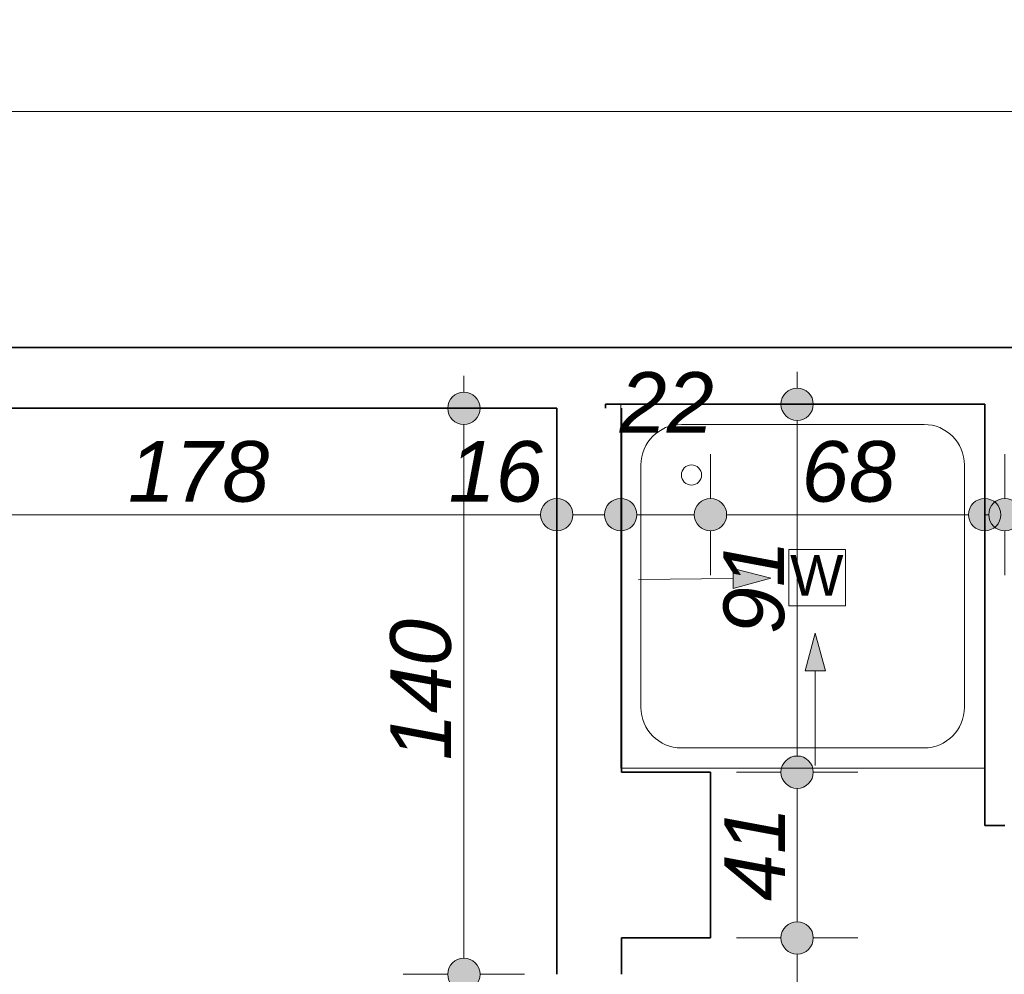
# Model space of a CAD drawing. Header units: millimetres. Extents: x -13944 to 84772, y -78836 to -35317.
# Tile 40 of 85: x 28716 to 31151, y -52643 to -50282. Entities that reach past the tile are written whole.
import ezdxf

# ---------------------------------------------------------------- set-up
doc = ezdxf.new("R2010")
doc.units = ezdxf.units.MM
doc.header["$MEASUREMENT"] = 0
for name, color, linetype, lineweight in [('Instalacje - Went_Klim_Nr_pióra__42', 150, 'Continuous', 13), ('Konstrukcja - Ściany zew_Nr_pióra__6', 7, 'Continuous', 35), ('Wymiarowanie - Ogólne_Nr_pióra__82', 114, 'Continuous', 13)]:
    doc.layers.add(name, color=color, linetype=linetype, lineweight=lineweight)
doc.layers.add('Wnętrze - Umeblowanie_Nr_pióra__234', color=7, linetype='Continuous', lineweight=0, true_color=0x9f9f9f)
doc.layers.add('Wymiarowanie - Ogólne', color=7, linetype='Continuous')
doc.styles.add('GENERATED_STYLE_1', font='txt')
doc.styles.add('GENERATED_STYLE_3', font='txt')
doc.dimstyles.new('GENERATED_STYLE__1', dxfattribs={"dimtxt": 150, "dimasz": 152, "dimexe": 0.18, "dimexo": 0, "dimgap": 0.09, "dimtad": 1, "dimlfac": 0.1, "dimzin": 0, "dimdsep": 46, "dimtxsty": 'GENERATED_STYLE_3', "dimblk": 'ARROWHEAD_11', "dimblk1": 'ARROWHEAD_11', "dimblk2": 'ARROWHEAD_11', "dimcen": 0.09, "dimclrd": 114, "dimclre": 114, "dimclrt": 114, "dimazin": 0, "dimtfac": 1, "dimtdec": 4, "dimtmove": 0, "dimatfit": 3, "dimfxl": 1, "dimtolj": 1, "dimtzin": 0, "dimarcsym": 0})
doc.dimstyles.new('GENERATED_STYLE__2', dxfattribs={"dimtxt": 150, "dimasz": 152, "dimexe": 0.18, "dimexo": 0, "dimgap": 0.09, "dimtad": 1, "dimtih": 1, "dimtoh": 1, "dimlfac": 0.1, "dimzin": 0, "dimdsep": 46, "dimtxsty": 'GENERATED_STYLE_3', "dimblk": 'ARROWHEAD_11', "dimblk1": 'ARROWHEAD_11', "dimblk2": 'ARROWHEAD_11', "dimcen": 0.09, "dimclrd": 114, "dimclre": 114, "dimclrt": 114, "dimazin": 0, "dimtfac": 1, "dimtdec": 4, "dimtmove": 0, "dimatfit": 3, "dimfxl": 1, "dimtolj": 1, "dimtzin": 0, "dimarcsym": 0})

# ---------------------------------------------------------------- blocks, each defined once
blk = doc.blocks.new('*D123')
at = {"layer": 'Wymiarowanie - Ogólne_Nr_pióra__82', "linetype": 'Continuous'}
for points in [[(28054.6, -50508.6), (28051.6, -50493.3), (28042.9, -50480.4), (28029.9, -50471.7), (28014.6, -50468.6), (27999.3, -50471.7), (27986.3, -50480.4), (27977.6, -50493.3), (27974.6, -50508.6), (27977.6, -50523.9), (27986.3, -50536.9), (27999.3, -50545.6), (28014.6, -50548.6), (28029.9, -50545.6), (28042.9, -50536.9), (28051.6, -50523.9)], [(35184.6, -50508.6), (35181.6, -50493.3), (35172.9, -50480.4), (35159.9, -50471.7), (35144.6, -50468.6), (35129.3, -50471.7), (35116.3, -50480.4), (35107.6, -50493.3), (35104.6, -50508.6), (35107.6, -50523.9), (35116.3, -50536.9), (35129.3, -50545.6), (35144.6, -50548.6), (35159.9, -50545.6), (35172.9, -50536.9), (35181.6, -50523.9)]]:
    blk.add_hatch(color=256, dxfattribs=at).paths.add_polyline_path(points)
for p, q in [((28014.6, -50468.6), (28014.6, -50358.6)), ((35144.6, -50468.6), (35144.6, -50358.6)), ((28054.6, -50508.6), (35104.6, -50508.6)), ((35184.6, -50508.6), (35224.6, -50508.6)), ((28014.6, -50658.6), (28014.6, -50548.6)), ((35144.6, -50658.6), (35144.6, -50548.6))]:
    blk.add_line(p, q, dxfattribs=at)
for centre in [(28014.6, -50508.6), (35144.6, -50508.6)]:
    blk.add_circle(centre, 40, dxfattribs=at)
at = {"layer": 'Wymiarowanie - Ogólne_Nr_pióra__82', "insert": (31408.9, -50478.6), "char_height": 150, "attachment_point": 7, "style": 'GENERATED_STYLE_3'}
blk.add_mtext('\\A1;{\\fArial|b0|i1|c238|p38;713}', dxfattribs=at)
blk = doc.blocks.new('ARROWHEAD_11')
at = {"color": 0, "linetype": 'Continuous', "lineweight": 0}
blk.add_line((0, 0), (-1, 0), dxfattribs=at)
at = {"color": 0, "linetype": 'Continuous', "lineweight": 0, "const_width": 0.25, "flags": 128}
blk.add_lwpolyline([(-0.125, 0, 1), (0.125, 0, 1)], format="xyb", close=True, dxfattribs=at)
blk = doc.blocks.new('*D423')
at = {"layer": 'Wymiarowanie - Ogólne_Nr_pióra__82', "linetype": 'Continuous'}
for points in [[(29854.7, -52643), (29851.6, -52627.7), (29842.9, -52614.7), (29830, -52606), (29814.7, -52603), (29799.4, -52606), (29786.4, -52614.7), (29777.7, -52627.7), (29774.7, -52643), (29777.7, -52658.3), (29786.4, -52671.3), (29799.4, -52679.9), (29814.7, -52683), (29830, -52679.9), (29842.9, -52671.3), (29851.6, -52658.3)], [(29854.7, -53723), (29851.6, -53707.7), (29842.9, -53694.7), (29830, -53686), (29814.7, -53683), (29799.4, -53686), (29786.4, -53694.7), (29777.7, -53707.7), (29774.7, -53723), (29777.7, -53738.3), (29786.4, -53751.3), (29799.4, -53759.9), (29814.7, -53763), (29830, -53759.9), (29842.9, -53751.3), (29851.6, -53738.3)]]:
    blk.add_hatch(color=256, dxfattribs=at).paths.add_polyline_path(points)
for p, q in [((29774.7, -52643), (29664.7, -52643)), ((29964.7, -52643), (29854.7, -52643)), ((29814.7, -53683), (29814.7, -52683)), ((29774.7, -53723), (29664.7, -53723)), ((29964.7, -53723), (29854.7, -53723))]:
    blk.add_line(p, q, dxfattribs=at)
for centre in [(29814.7, -52643), (29814.7, -53723)]:
    blk.add_circle(centre, 40, dxfattribs=at)
at = {"layer": 'Wymiarowanie - Ogólne_Nr_pióra__82', "insert": (29784.7, -53353.7), "char_height": 150, "attachment_point": 7, "rotation": 90, "style": 'GENERATED_STYLE_3'}
blk.add_mtext('\\A1;{\\fArial|b0|i1|c238|p38;108}', dxfattribs=at)
blk = doc.blocks.new('*D424')
at = {"layer": 'Wymiarowanie - Ogólne_Nr_pióra__82', "linetype": 'Continuous'}
for points in [[(29854.7, -51243), (29851.6, -51227.6), (29842.9, -51214.7), (29830, -51206), (29814.7, -51203), (29799.4, -51206), (29786.4, -51214.7), (29777.7, -51227.6), (29774.7, -51243), (29777.7, -51258.3), (29786.4, -51271.2), (29799.4, -51279.9), (29814.7, -51283), (29830, -51279.9), (29842.9, -51271.2), (29851.6, -51258.3)], [(29854.7, -52643), (29851.6, -52627.7), (29842.9, -52614.7), (29830, -52606), (29814.7, -52603), (29799.4, -52606), (29786.4, -52614.7), (29777.7, -52627.7), (29774.7, -52643), (29777.7, -52658.3), (29786.4, -52671.3), (29799.4, -52679.9), (29814.7, -52683), (29830, -52679.9), (29842.9, -52671.3), (29851.6, -52658.3)]]:
    blk.add_hatch(color=256, dxfattribs=at).paths.add_polyline_path(points)
for p, q in [((29814.7, -51203), (29814.7, -51163)), ((29774.7, -51243), (29664.7, -51243)), ((29964.7, -51243), (29854.7, -51243)), ((29814.7, -52603), (29814.7, -51283)), ((29774.7, -52643), (29664.7, -52643)), ((29964.7, -52643), (29854.7, -52643))]:
    blk.add_line(p, q, dxfattribs=at)
for centre in [(29814.7, -51243), (29814.7, -52643)]:
    blk.add_circle(centre, 40, dxfattribs=at)
at = {"layer": 'Wymiarowanie - Ogólne_Nr_pióra__82', "insert": (29784.7, -52113.7), "char_height": 150, "attachment_point": 7, "rotation": 90, "style": 'GENERATED_STYLE_3'}
blk.add_mtext('\\A1;{\\fArial|b0|i1|c238|p38;140}', dxfattribs=at)
blk = doc.blocks.new('*D429')
at = {"layer": 'Wymiarowanie - Ogólne_Nr_pióra__82', "linetype": 'Continuous'}
for points in [[(28304.6, -51506.1), (28301.6, -51490.8), (28292.9, -51477.9), (28279.9, -51469.2), (28264.6, -51466.1), (28249.3, -51469.2), (28236.3, -51477.9), (28227.6, -51490.8), (28224.6, -51506.1), (28227.6, -51521.4), (28236.3, -51534.4), (28249.3, -51543.1), (28264.6, -51546.1), (28279.9, -51543.1), (28292.9, -51534.4), (28301.6, -51521.4)], [(30084.6, -51506.1), (30081.6, -51490.8), (30072.9, -51477.9), (30059.9, -51469.2), (30044.6, -51466.1), (30029.3, -51469.2), (30016.3, -51477.9), (30007.6, -51490.8), (30004.6, -51506.1), (30007.6, -51521.4), (30016.3, -51534.4), (30029.3, -51543.1), (30044.6, -51546.1), (30059.9, -51543.1), (30072.9, -51534.4), (30081.6, -51521.4)]]:
    blk.add_hatch(color=256, dxfattribs=at).paths.add_polyline_path(points)
for p, q in [((28264.6, -51466.1), (28264.6, -51356.1)), ((30044.6, -51466.1), (30044.6, -51356.1)), ((28184.6, -51506.1), (28224.6, -51506.1)), ((28304.6, -51506.1), (30004.6, -51506.1)), ((30084.6, -51506.1), (30124.6, -51506.1)), ((28264.6, -51656.1), (28264.6, -51546.1)), ((30044.6, -51656.1), (30044.6, -51546.1))]:
    blk.add_line(p, q, dxfattribs=at)
for centre in [(28264.6, -51506.1), (30044.6, -51506.1)]:
    blk.add_circle(centre, 40, dxfattribs=at)
at = {"layer": 'Wymiarowanie - Ogólne_Nr_pióra__82', "insert": (28983.9, -51476.1), "char_height": 150, "attachment_point": 7, "style": 'GENERATED_STYLE_3'}
blk.add_mtext('\\A1;{\\fArial|b0|i1|c238|p38;178}', dxfattribs=at)
blk = doc.blocks.new('*D431')
at = {"layer": 'Wymiarowanie - Ogólne_Nr_pióra__82', "linetype": 'Continuous'}
for points in [[(30678.9, -52553), (30675.9, -52537.6), (30667.2, -52524.7), (30654.2, -52516), (30638.9, -52513), (30623.6, -52516), (30610.6, -52524.7), (30601.9, -52537.6), (30598.9, -52553), (30601.9, -52568.3), (30610.6, -52581.2), (30623.6, -52589.9), (30638.9, -52593), (30654.2, -52589.9), (30667.2, -52581.2), (30675.9, -52568.3)], [(30678.9, -54093), (30675.9, -54077.7), (30667.2, -54064.7), (30654.2, -54056), (30638.9, -54053), (30623.6, -54056), (30610.6, -54064.7), (30601.9, -54077.7), (30598.9, -54093), (30601.9, -54108.3), (30610.6, -54121.3), (30623.6, -54129.9), (30638.9, -54133), (30654.2, -54129.9), (30667.2, -54121.3), (30675.9, -54108.3)]]:
    blk.add_hatch(color=256, dxfattribs=at).paths.add_polyline_path(points)
for p, q in [((30598.9, -52553), (30488.9, -52553)), ((30788.9, -52553), (30678.9, -52553)), ((30638.9, -54053), (30638.9, -52593)), ((30598.9, -54093), (30488.9, -54093)), ((30788.9, -54093), (30678.9, -54093))]:
    blk.add_line(p, q, dxfattribs=at)
for centre in [(30638.9, -52553), (30638.9, -54093)]:
    blk.add_circle(centre, 40, dxfattribs=at)
at = {"layer": 'Wymiarowanie - Ogólne_Nr_pióra__82', "insert": (30608.9, -53493.7), "char_height": 150, "attachment_point": 7, "rotation": 90, "style": 'GENERATED_STYLE_3'}
blk.add_mtext('\\A1;{\\fArial|b0|i1|c238|p38;154}', dxfattribs=at)
blk = doc.blocks.new('*D432')
at = {"layer": 'Wymiarowanie - Ogólne_Nr_pióra__82', "linetype": 'Continuous'}
for points in [[(30678.9, -52143), (30675.9, -52127.6), (30667.2, -52114.7), (30654.2, -52106), (30638.9, -52103), (30623.6, -52106), (30610.6, -52114.7), (30601.9, -52127.6), (30598.9, -52143), (30601.9, -52158.3), (30610.6, -52171.2), (30623.6, -52179.9), (30638.9, -52183), (30654.2, -52179.9), (30667.2, -52171.2), (30675.9, -52158.3)], [(30678.9, -52553), (30675.9, -52537.6), (30667.2, -52524.7), (30654.2, -52516), (30638.9, -52513), (30623.6, -52516), (30610.6, -52524.7), (30601.9, -52537.6), (30598.9, -52553), (30601.9, -52568.3), (30610.6, -52581.2), (30623.6, -52589.9), (30638.9, -52593), (30654.2, -52589.9), (30667.2, -52581.2), (30675.9, -52568.3)]]:
    blk.add_hatch(color=256, dxfattribs=at).paths.add_polyline_path(points)
for p, q in [((30598.9, -52143), (30488.9, -52143)), ((30788.9, -52143), (30678.9, -52143)), ((30638.9, -52513), (30638.9, -52183)), ((30598.9, -52553), (30488.9, -52553)), ((30788.9, -52553), (30678.9, -52553))]:
    blk.add_line(p, q, dxfattribs=at)
for centre in [(30638.9, -52143), (30638.9, -52553)]:
    blk.add_circle(centre, 40, dxfattribs=at)
at = {"layer": 'Wymiarowanie - Ogólne_Nr_pióra__82', "insert": (30608.9, -52461.8), "char_height": 150, "attachment_point": 7, "rotation": 90, "style": 'GENERATED_STYLE_3'}
blk.add_mtext('\\A1;{\\fArial|b0|i1|c238|p38;41}', dxfattribs=at)
blk = doc.blocks.new('*D433')
at = {"layer": 'Wymiarowanie - Ogólne_Nr_pióra__82', "linetype": 'Continuous'}
for points in [[(30678.9, -51233), (30675.9, -51217.6), (30667.2, -51204.7), (30654.2, -51196), (30638.9, -51193), (30623.6, -51196), (30610.6, -51204.7), (30601.9, -51217.6), (30598.9, -51233), (30601.9, -51248.3), (30610.6, -51261.2), (30623.6, -51269.9), (30638.9, -51273), (30654.2, -51269.9), (30667.2, -51261.2), (30675.9, -51248.3)], [(30678.9, -52143), (30675.9, -52127.6), (30667.2, -52114.7), (30654.2, -52106), (30638.9, -52103), (30623.6, -52106), (30610.6, -52114.7), (30601.9, -52127.6), (30598.9, -52143), (30601.9, -52158.3), (30610.6, -52171.2), (30623.6, -52179.9), (30638.9, -52183), (30654.2, -52179.9), (30667.2, -52171.2), (30675.9, -52158.3)]]:
    blk.add_hatch(color=256, dxfattribs=at).paths.add_polyline_path(points)
for p, q in [((30638.9, -51193), (30638.9, -51153)), ((30598.9, -51233), (30488.9, -51233)), ((30788.9, -51233), (30678.9, -51233)), ((30638.9, -52103), (30638.9, -51273)), ((30598.9, -52143), (30488.9, -52143)), ((30788.9, -52143), (30678.9, -52143))]:
    blk.add_line(p, q, dxfattribs=at)
for centre in [(30638.9, -51233), (30638.9, -52143)]:
    blk.add_circle(centre, 40, dxfattribs=at)
at = {"layer": 'Wymiarowanie - Ogólne_Nr_pióra__82', "insert": (30608.9, -51801.8), "char_height": 150, "attachment_point": 7, "rotation": 90, "style": 'GENERATED_STYLE_3'}
blk.add_mtext('\\A1;{\\fArial|b0|i1|c238|p38;91}', dxfattribs=at)
blk = doc.blocks.new('*D442')
at = {"layer": 'Wymiarowanie - Ogólne_Nr_pióra__82', "linetype": 'Continuous'}
for points in [[(30084.6, -51506.1), (30081.6, -51490.8), (30072.9, -51477.9), (30059.9, -51469.2), (30044.6, -51466.1), (30029.3, -51469.2), (30016.3, -51477.9), (30007.6, -51490.8), (30004.6, -51506.1), (30007.6, -51521.4), (30016.3, -51534.4), (30029.3, -51543.1), (30044.6, -51546.1), (30059.9, -51543.1), (30072.9, -51534.4), (30081.6, -51521.4)], [(30242.6, -51506.1), (30239.6, -51490.8), (30230.9, -51477.9), (30217.9, -51469.2), (30202.6, -51466.1), (30187.3, -51469.2), (30174.3, -51477.9), (30165.6, -51490.8), (30162.6, -51506.1), (30165.6, -51521.4), (30174.3, -51534.4), (30187.3, -51543.1), (30202.6, -51546.1), (30217.9, -51543.1), (30230.9, -51534.4), (30239.6, -51521.4)]]:
    blk.add_hatch(color=256, dxfattribs=at).paths.add_polyline_path(points)
for p, q in [((30044.6, -51466.1), (30044.6, -51356.1)), ((30202.6, -51466.1), (30202.6, -51356.1)), ((29964.6, -51506.1), (30004.6, -51506.1)), ((30084.6, -51506.1), (30162.6, -51506.1)), ((30044.6, -51656.1), (30044.6, -51546.1)), ((30202.6, -51656.1), (30202.6, -51546.1))]:
    blk.add_line(p, q, dxfattribs=at)
for centre in [(30044.6, -51506.1), (30202.6, -51506.1)]:
    blk.add_circle(centre, 40, dxfattribs=at)
at = {"layer": 'Wymiarowanie - Ogólne_Nr_pióra__82', "char_height": 150, "attachment_point": 7, "style": 'GENERATED_STYLE_3'}
for s, insert in [('\\A1;{\\fArial|b0|i1|c238|p38;22}', (30199.8, -51303.6)), ('\\A1;{\\fArial|b0|i1|c238|p38;16}', (29776.9, -51476.1))]:
    blk.add_mtext(s, dxfattribs=dict(at, insert=insert))
blk = doc.blocks.new('*D443')
at = {"layer": 'Wymiarowanie - Ogólne_Nr_pióra__82', "linetype": 'Continuous'}
for points in [[(30242.6, -51506.1), (30239.6, -51490.8), (30230.9, -51477.9), (30217.9, -51469.2), (30202.6, -51466.1), (30187.3, -51469.2), (30174.3, -51477.9), (30165.6, -51490.8), (30162.6, -51506.1), (30165.6, -51521.4), (30174.3, -51534.4), (30187.3, -51543.1), (30202.6, -51546.1), (30217.9, -51543.1), (30230.9, -51534.4), (30239.6, -51521.4)], [(30464.6, -51506.1), (30461.6, -51490.8), (30452.9, -51477.9), (30439.9, -51469.2), (30424.6, -51466.1), (30409.3, -51469.2), (30396.3, -51477.9), (30387.6, -51490.8), (30384.6, -51506.1), (30387.6, -51521.4), (30396.3, -51534.4), (30409.3, -51543.1), (30424.6, -51546.1), (30439.9, -51543.1), (30452.9, -51534.4), (30461.6, -51521.4)]]:
    blk.add_hatch(color=256, dxfattribs=at).paths.add_polyline_path(points)
for p, q in [((30202.6, -51466.1), (30202.6, -51356.1)), ((30424.6, -51466.1), (30424.6, -51356.1)), ((30242.6, -51506.1), (30384.6, -51506.1)), ((30202.6, -51656.1), (30202.6, -51546.1)), ((30424.6, -51656.1), (30424.6, -51546.1))]:
    blk.add_line(p, q, dxfattribs=at)
for centre in [(30202.6, -51506.1), (30424.6, -51506.1)]:
    blk.add_circle(centre, 40, dxfattribs=at)
blk = doc.blocks.new('*D444')
at = {"layer": 'Wymiarowanie - Ogólne_Nr_pióra__82', "linetype": 'Continuous'}
for points in [[(30464.6, -51506.1), (30461.6, -51490.8), (30452.9, -51477.9), (30439.9, -51469.2), (30424.6, -51466.1), (30409.3, -51469.2), (30396.3, -51477.9), (30387.6, -51490.8), (30384.6, -51506.1), (30387.6, -51521.4), (30396.3, -51534.4), (30409.3, -51543.1), (30424.6, -51546.1), (30439.9, -51543.1), (30452.9, -51534.4), (30461.6, -51521.4)], [(31142.6, -51506.1), (31139.6, -51490.8), (31130.9, -51477.9), (31117.9, -51469.2), (31102.6, -51466.1), (31087.3, -51469.2), (31074.3, -51477.9), (31065.6, -51490.8), (31062.6, -51506.1), (31065.6, -51521.4), (31074.3, -51534.4), (31087.3, -51543.1), (31102.6, -51546.1), (31117.9, -51543.1), (31130.9, -51534.4), (31139.6, -51521.4)]]:
    blk.add_hatch(color=256, dxfattribs=at).paths.add_polyline_path(points)
for p, q in [((30424.6, -51466.1), (30424.6, -51356.1)), ((31102.6, -51466.1), (31102.6, -51356.1)), ((30464.6, -51506.1), (31062.6, -51506.1)), ((30424.6, -51656.1), (30424.6, -51546.1)), ((31102.6, -51656.1), (31102.6, -51546.1))]:
    blk.add_line(p, q, dxfattribs=at)
for centre in [(30424.6, -51506.1), (31102.6, -51506.1)]:
    blk.add_circle(centre, 40, dxfattribs=at)
at = {"layer": 'Wymiarowanie - Ogólne_Nr_pióra__82', "insert": (30649.8, -51476.1), "char_height": 150, "attachment_point": 7, "style": 'GENERATED_STYLE_3'}
blk.add_mtext('\\A1;{\\fArial|b0|i1|c238|p38;68}', dxfattribs=at)
blk = doc.blocks.new('*D445')
at = {"layer": 'Wymiarowanie - Ogólne_Nr_pióra__82', "linetype": 'Continuous'}
for points in [[(31142.6, -51506.1), (31139.6, -51490.8), (31130.9, -51477.9), (31117.9, -51469.2), (31102.6, -51466.1), (31087.3, -51469.2), (31074.3, -51477.9), (31065.6, -51490.8), (31062.6, -51506.1), (31065.6, -51521.4), (31074.3, -51534.4), (31087.3, -51543.1), (31102.6, -51546.1), (31117.9, -51543.1), (31130.9, -51534.4), (31139.6, -51521.4)], [(31192.6, -51506.1), (31189.6, -51490.8), (31180.9, -51477.9), (31167.9, -51469.2), (31152.6, -51466.1), (31137.3, -51469.2), (31124.3, -51477.9), (31115.6, -51490.8), (31112.6, -51506.1), (31115.6, -51521.4), (31124.3, -51534.4), (31137.3, -51543.1), (31152.6, -51546.1), (31167.9, -51543.1), (31180.9, -51534.4), (31189.6, -51521.4)]]:
    blk.add_hatch(color=256, dxfattribs=at).paths.add_polyline_path(points)
for p, q in [((31102.6, -51466.1), (31102.6, -51356.1)), ((31152.6, -51466.1), (31152.6, -51356.1)), ((31102.6, -51506.1), (31112.6, -51506.1)), ((31102.6, -51656.1), (31102.6, -51546.1)), ((31152.6, -51656.1), (31152.6, -51546.1))]:
    blk.add_line(p, q, dxfattribs=at)
for centre in [(31102.6, -51506.1), (31152.6, -51506.1)]:
    blk.add_circle(centre, 40, dxfattribs=at)
blk = doc.blocks.new('*D446')
at = {"layer": 'Wymiarowanie - Ogólne_Nr_pióra__82', "linetype": 'Continuous'}
for points in [[(31192.6, -51506.1), (31189.6, -51490.8), (31180.9, -51477.9), (31167.9, -51469.2), (31152.6, -51466.1), (31137.3, -51469.2), (31124.3, -51477.9), (31115.6, -51490.8), (31112.6, -51506.1), (31115.6, -51521.4), (31124.3, -51534.4), (31137.3, -51543.1), (31152.6, -51546.1), (31167.9, -51543.1), (31180.9, -51534.4), (31189.6, -51521.4)], [(32090.6, -51506.1), (32087.6, -51490.8), (32078.9, -51477.9), (32065.9, -51469.2), (32050.6, -51466.1), (32035.3, -51469.2), (32022.3, -51477.9), (32013.6, -51490.8), (32010.6, -51506.1), (32013.6, -51521.4), (32022.3, -51534.4), (32035.3, -51543.1), (32050.6, -51546.1), (32065.9, -51543.1), (32078.9, -51534.4), (32087.6, -51521.4)]]:
    blk.add_hatch(color=256, dxfattribs=at).paths.add_polyline_path(points)
for p, q in [((31152.6, -51466.1), (31152.6, -51356.1)), ((32050.6, -51466.1), (32050.6, -51356.1)), ((31192.6, -51506.1), (32010.6, -51506.1)), ((31152.6, -51656.1), (31152.6, -51546.1)), ((32050.6, -51656.1), (32050.6, -51546.1))]:
    blk.add_line(p, q, dxfattribs=at)
for centre in [(31152.6, -51506.1), (32050.6, -51506.1)]:
    blk.add_circle(centre, 40, dxfattribs=at)
at = {"layer": 'Wymiarowanie - Ogólne_Nr_pióra__82', "char_height": 150, "attachment_point": 7, "style": 'GENERATED_STYLE_3'}
for s, insert in [('\\A1;{\\fArial|b0|i1|c238|p38;90}', (31487.8, -51476.1)), ('\\A1;{\\fArial|b0|i1|c238|p38;5}', (31192.6, -51476.1)), ('\\A1;{\\fArial|b0|i1|c238|p38;5}', (31896.8, -51476.1))]:
    blk.add_mtext(s, dxfattribs=dict(at, insert=insert))

msp = doc.modelspace()

# ---------------------------------------------------------------- hatches: boundary and pattern name
at = {"layer": 'Instalacje - Went_Klim_Nr_pióra__42', "linetype": 'Continuous'}
for points in [[(30574.075, -51663.095), (30480.531, -51639.02), (30481.026, -51689.018)], [(30683.787, -51798.896), (30658.787, -51892.197), (30708.787, -51892.197)]]:
    msp.add_hatch(color=256, dxfattribs=at).paths.add_polyline_path(points)

# ---------------------------------------------------------------- linework, layer by layer
for p, q in [((30618.415, -51591.929), (30758.415, -51591.929)), ((30618.415, -51731.929), (30618.415, -51591.929)), ((30758.415, -51591.929), (30758.415, -51731.929)), ((30574.075, -51663.095), (30480.531, -51639.02)), ((30481.026, -51689.018), (30480.531, -51639.02)), ((30246.399, -51666.339), (30480.778, -51664.019)), ((30574.075, -51663.095), (30481.026, -51689.018)), ((30758.415, -51731.929), (30618.415, -51731.929)), ((30683.787, -51798.896), (30658.787, -51892.197)), ((30683.787, -51798.896), (30708.787, -51892.197)), ((30708.787, -51892.197), (30658.787, -51892.197)), ((30683.787, -52126.588), (30683.787, -51892.197))]:
    msp.add_line(p, q, dxfattribs=at)
at = {"layer": 'Konstrukcja - Ściany zew_Nr_pióra__6', "linetype": 'Continuous', "flags": 128}
for points in [[(30164.596, -51092.955), (28264.596, -51092.955)], [(35144.596, -51092.955), (30164.596, -51092.955)], [(28264.596, -51242.955), (30044.596, -51242.955)], [(30044.596, -51242.955), (30044.596, -52142.955)], [(30164.596, -51232.955), (31102.596, -51232.955)], [(30164.596, -51242.955), (30164.596, -51232.955)], [(30204.596, -52142.955), (30204.596, -51242.955)], [(31102.596, -51232.955), (31102.596, -52274.91)], [(30044.596, -52142.955), (30044.596, -52552.955)], [(30424.596, -52142.955), (30204.596, -52142.955)], [(30424.596, -52552.955), (30424.596, -52142.955)], [(31102.596, -52274.91), (31152.596, -52274.91)], [(30044.596, -52552.955), (30044.596, -52642.978)], [(30204.596, -52642.978), (30204.596, -52552.955)], [(30204.596, -52552.955), (30424.596, -52552.955)]]:
    msp.add_lwpolyline(points, dxfattribs=at)
at = {"layer": 'Wnętrze - Umeblowanie_Nr_pióra__234', "linetype": 'Continuous'}
for p, q in [((30202.596, -51232.955), (31102.596, -51232.955)), ((30202.596, -52132.955), (30202.596, -51232.955)), ((31102.596, -51232.955), (31102.596, -52132.955)), ((30352.596, -51282.955), (30952.596, -51282.955)), ((30252.596, -51982.955), (30252.596, -51382.955)), ((31052.596, -51382.955), (31052.596, -51982.955)), ((30952.596, -52082.955), (30352.596, -52082.955)), ((31102.596, -52132.955), (30202.596, -52132.955))]:
    msp.add_line(p, q, dxfattribs=at)
msp.add_circle((30377.596, -51407.955), 25, dxfattribs=at)
for centre, start, end in [((30352.596, -51382.955), 90, 180), ((30952.596, -51382.955), 0, 90), ((30352.596, -51982.955), 180, 270), ((30952.596, -51982.955), 270, 0)]:
    msp.add_arc(centre, 100, start, end, dxfattribs=at)

# ---------------------------------------------------------------- texts
at = {"layer": 'Instalacje - Went_Klim_Nr_pióra__42', "linetype": 'Continuous', "insert": (30753.329, -51656.214), "char_height": 100, "attachment_point": 6, "style": 'GENERATED_STYLE_1'}
msp.add_mtext('\\A1;{\\fArial|b0|i0|c238|p38;W}', dxfattribs=at)

# ---------------------------------------------------------------- dimensions: what is measured, and where the dimension line sits
at = {"layer": 'Wymiarowanie - Ogólne', "color": 114, "linetype": 'Continuous', "lineweight": 13}
for base, p1, p2, picture, middle in [((35144.596, -50508.636), (28014.596, -51148.619), (35144.596, -51148.619), '*D123', (31579.596, -50403.636)), ((30044.596, -51506.138), (28264.596, -51242.955), (30044.596, -51242.955), '*D429', (29154.596, -51401.138)), ((31152.596, -51506.138), (31102.596, -52308.457), (31152.596, -52308.457), '*D445', (31249.511, -51401.138))]:
    dim = msp.add_linear_dim(base=base, p1=p1, p2=p2, dimstyle='GENERATED_STYLE__2', dxfattribs=at)
    dim.commit()
    dim.dimension.update_dxf_attribs({"geometry": picture, "text_midpoint": middle, "dimtype": 160})
for base, p1, p2, text, picture, middle in [((30202.596, -51506.138), (30044.596, -51692.955), (30202.596, -52166.501), '16', '*D442', (29890.767, -51401.138)), ((30424.596, -51506.138), (30202.596, -52166.501), (30424.596, -52176.501), '22', '*D443', (30313.596, -51228.638)), ((31102.596, -51506.138), (30424.596, -52176.501), (31102.596, -52308.457), '68', '*D444', (30763.596, -51401.138)), ((32050.596, -51506.138), (31152.596, -52308.457), (32050.596, -52308.457), '90', '*D446', (31601.596, -51401.138))]:
    dim = msp.add_linear_dim(base=base, p1=p1, p2=p2, text=text, dimstyle='GENERATED_STYLE__2', dxfattribs=at)
    dim.commit()
    dim.dimension.update_dxf_attribs({"geometry": picture, "text_midpoint": middle, "dimtype": 160})
for base, p1, p2, picture, middle in [((30638.9, -51232.955), (30424.596, -52142.955), (30202.596, -51232.955), '*D433', (30533.9, -51687.955)), ((29814.665, -51242.955), (30044.596, -52642.978), (30044.596, -51242.955), '*D424', (29709.665, -51942.966)), ((30638.9, -52142.955), (30424.596, -52552.955), (30424.596, -52142.955), '*D432', (30533.9, -52347.955)), ((30638.9, -52552.955), (30454.596, -54092.978), (30424.596, -52552.955), '*D431', (30533.9, -53322.966)), ((29814.665, -52642.978), (30044.596, -53722.978), (30044.596, -52642.978), '*D423', (29709.665, -53182.978))]:
    dim = msp.add_linear_dim(base=base, p1=p1, p2=p2, angle=90, dimstyle='GENERATED_STYLE__1', dxfattribs=at)
    dim.commit()
    dim.dimension.update_dxf_attribs({"geometry": picture, "text_midpoint": middle, "dimtype": 160, "text_rotation": 90})

doc.saveas('drawing.dxf')
